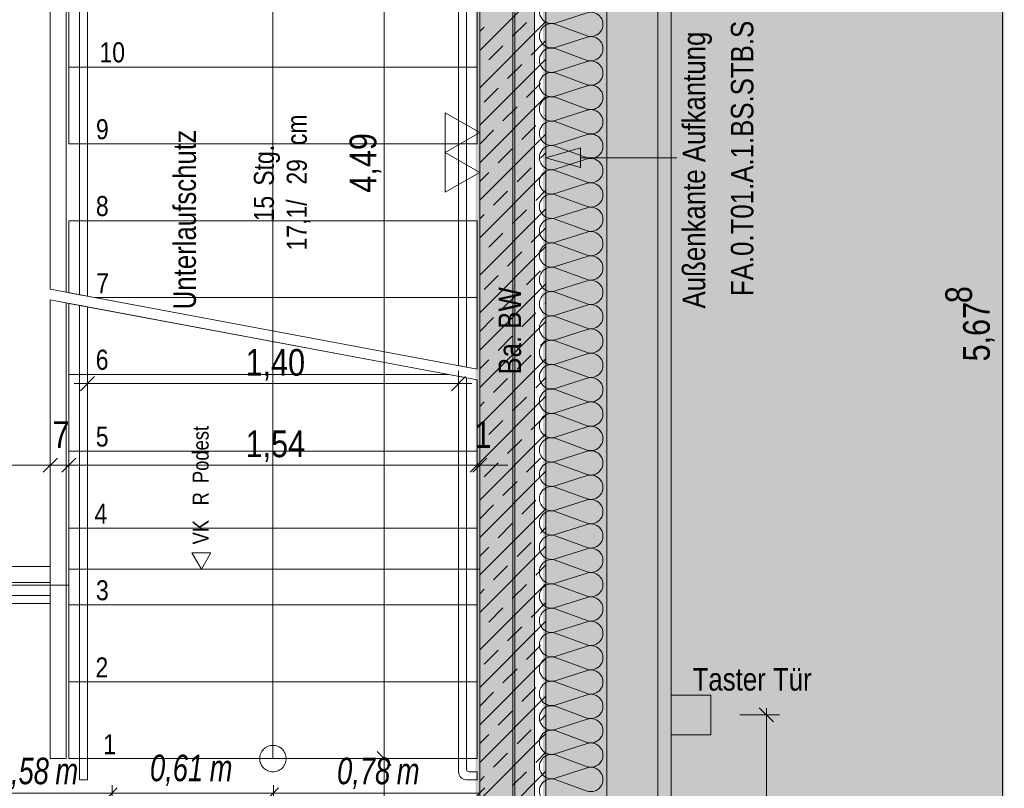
# Model space of a CAD drawing. Extents: x -620 to 300, y 62 to 1162.
# Tile 158 of 256: x 2 to 77, y 868 to 926. Entities that reach past the tile are written whole.
import ezdxf
from ezdxf.lldxf.tags import DXFTag

# ---------------------------------------------------------------- set-up
doc = ezdxf.new("R2010")
doc.units = 0
doc.layers.get('0').update_dxf_attribs({"lineweight": 13})
for name, color, linetype, lineweight, true_color in [('00_Beschriftung UZ', 3, 'Continuous', 35, 0x00ff00), ('30 -33 Aussenwände- 7 Fassade_ Elemente', 7, 'Continuous', 9, 0x00aacc), ('30 -34 Innenwände- 1 tragend', 7, 'Continuous', 13, 0xdd0806), ('30 -35 Decken- 2.1 Treppen Innen 2D', 7, 'Continuous', 9, 0x599559), ('70 -72 Beschriftung- 1 Beschriftung allgemein', 7, 'Continuous', 9, 0xff6633), ('70 -72 Beschriftung- 2 Beschriftung Bauteile', 7, 'Continuous', 9, 0x9999ff), ('70 -76 Bemaßung- 2 Allgemein', 9, 'Continuous', 5, 0x808080), ('E_Aussparung Bemaßung', 5, 'Continuous', 9, 0x0000ff), ('iwb_Layout BA_Markierung', 7, 'Continuous', 9, 0xbadcdc), ('iwb_Schraffur_Wand in Bauart BABW', 7, 'Continuous', 13, 0xac59ff), ('iwb_Sichtbeton', 2, 'Continuous', 50, 0xffff00), ('iwb_Sichtbeton-Shading', 2, 'Continuous', 50, 0xffff00)]:
    doc.layers.add(name, color=color, linetype=linetype, lineweight=lineweight, true_color=true_color)
doc.layers.add('70 -71 Achsen- 1 Gebäudeachsen', color=7, linetype='STRICHPUNKT2-A06G94XR8I', lineweight=18)
doc.layers.add('70 -75 Raumstempel- 3 Wandstempel', color=7, linetype='Continuous', lineweight=50)
doc.styles.get("Standard").update_dxf_attribs({"font": 'ARIALN.TTF'})
tags = doc.linetypes.add('fein_strichliert-A06G94XS8I', pattern=[4, 1, -2, 1]).pattern_tags.tags
tags[8:9] = [DXFTag(74, 4), DXFTag(75, 0), DXFTag(340, '0'), DXFTag(46, 0.0), DXFTag(50, 0.0), DXFTag(44, 0.0), DXFTag(45, 0.0)]
tags[6:7] = [DXFTag(74, 4), DXFTag(75, 0), DXFTag(340, '0'), DXFTag(46, 0.0), DXFTag(50, 0.0), DXFTag(44, 0.0), DXFTag(45, 0.0)]
tags[4:5] = [DXFTag(74, 4), DXFTag(75, 0), DXFTag(340, '0'), DXFTag(46, 0.0), DXFTag(50, 0.0), DXFTag(44, 0.0), DXFTag(45, 0.0)]
tags = doc.linetypes.add('STRICHPUNKT2-A06G94XR8I', pattern=[12.7, 6.35, -3.175, 0, -3.175]).pattern_tags.tags
tags[10:11] = [DXFTag(74, 4), DXFTag(75, 0), DXFTag(340, '0'), DXFTag(46, 0.0), DXFTag(50, 0.0), DXFTag(44, 0.0), DXFTag(45, 0.0)]
tags[8:9] = [DXFTag(74, 4), DXFTag(75, 0), DXFTag(340, '0'), DXFTag(46, 0.0), DXFTag(50, 0.0), DXFTag(44, 0.0), DXFTag(45, 0.0)]
tags[6:7] = [DXFTag(74, 4), DXFTag(75, 0), DXFTag(340, '0'), DXFTag(46, 0.0), DXFTag(50, 0.0), DXFTag(44, 0.0), DXFTag(45, 0.0)]
tags[4:5] = [DXFTag(74, 4), DXFTag(75, 0), DXFTag(340, '0'), DXFTag(46, 0.0), DXFTag(50, 0.0), DXFTag(44, 0.0), DXFTag(45, 0.0)]

# ---------------------------------------------------------------- blocks, each defined once
blk = doc.blocks.new('Shading-A06G94VT8I', base_point=(-44.915, 989.453))
at = {"layer": 'iwb_Sichtbeton-Shading', "color": 51, "true_color": 0xffff7f}
blk.add_solid([(37.221, 838.453), (36.621, 838.453), (37.221, 959.971), (36.621, 959.971)], dxfattribs=at)
blk = doc.blocks.new('Polygon-A06G94XL8I')
at = {"color": 0, "linetype": 'ByBlock', "lineweight": -2, "ltscale": 0.13}
blk.add_solid([(41.831, 86.61), (41.664, 1083.814), (76.501, 86.518), (76.501, 1083.814)], dxfattribs=at)
blk = doc.blocks.new('Referenz-A06G94XT8I')
at = {"layer": '30 -33 Aussenwände- 7 Fassade_ Elemente', "color": 0, "linetype": 'Continuous', "lineweight": -2, "ltscale": 0.13}
for p, q in [((46.52, 833.953), (46.52, 999.953)), ((51.36, 998.053), (51.36, 835.453)), ((39.56, 838.953), (39.56, 994.953)), ((41.06, 994.953), (41.06, 838.953)), ((46.52, 994.453), (46.52, 839.453)), ((50.36, 839.453), (50.36, 994.453)), ((42.62, 925.973), (45.02, 926.744)), ((45.02, 924.996), (42.62, 925.883)), ((42.62, 924.134), (45.02, 924.906)), ((45.02, 923.157), (42.62, 924.044)), ((42.62, 922.296), (45.02, 923.067)), ((45.02, 921.319), (42.62, 922.206)), ((42.62, 920.457), (45.02, 921.229)), ((45.02, 919.48), (42.62, 920.367)), ((42.62, 918.619), (45.02, 919.39)), ((45.02, 917.642), (42.62, 918.529)), ((42.62, 916.78), (45.02, 917.552)), ((45.02, 915.803), (42.62, 916.69)), ((42.62, 914.942), (45.02, 915.713)), ((45.02, 913.964), (42.62, 914.852)), ((42.62, 913.103), (45.02, 913.874)), ((45.02, 912.126), (42.62, 913.013)), ((42.62, 911.265), (45.02, 912.036)), ((45.02, 910.287), (42.62, 911.175)), ((42.62, 909.426), (45.02, 910.197)), ((45.02, 908.449), (42.62, 909.336)), ((42.62, 907.588), (45.02, 908.359)), ((45.02, 906.61), (42.62, 907.498)), ((42.62, 905.749), (45.02, 906.52)), ((45.02, 904.772), (42.62, 905.659)), ((42.62, 903.911), (45.02, 904.682)), ((45.02, 902.933), (42.62, 903.821)), ((42.62, 902.072), (45.02, 902.843)), ((45.02, 901.095), (42.62, 901.982)), ((42.62, 900.233), (45.02, 901.005)), ((45.02, 899.256), (42.62, 900.143)), ((42.62, 898.395), (45.02, 899.166)), ((45.02, 897.418), (42.62, 898.305)), ((42.62, 896.556), (45.02, 897.328)), ((45.02, 895.579), (42.62, 896.466)), ((42.62, 894.718), (45.02, 895.489)), ((45.02, 893.741), (42.62, 894.628)), ((42.62, 892.879), (45.02, 893.651)), ((45.02, 891.902), (42.62, 892.789)), ((42.62, 891.041), (45.02, 891.812)), ((45.02, 890.064), (42.62, 890.951)), ((42.62, 889.202), (45.02, 889.974)), ((45.02, 888.225), (42.62, 889.112)), ((42.62, 887.364), (45.02, 888.135)), ((45.02, 886.387), (42.62, 887.274)), ((42.62, 885.525), (45.02, 886.297)), ((45.02, 884.548), (42.62, 885.435)), ((42.62, 883.687), (45.02, 884.458)), ((45.02, 882.71), (42.62, 883.597)), ((42.62, 881.848), (45.02, 882.62)), ((45.02, 880.871), (42.62, 881.758)), ((42.62, 880.01), (45.02, 880.781)), ((45.02, 879.032), (42.62, 879.92)), ((42.62, 878.171), (45.02, 878.942)), ((45.02, 877.194), (42.62, 878.081)), ((42.62, 876.333), (45.02, 877.104)), ((45.02, 875.355), (42.62, 876.243)), ((42.62, 874.494), (45.02, 875.265)), ((45.02, 873.517), (42.62, 874.404)), ((42.62, 872.656), (45.02, 873.427)), ((45.02, 871.678), (42.62, 872.566)), ((42.62, 870.817), (45.02, 871.588)), ((45.02, 869.84), (42.62, 870.727)), ((42.62, 868.978), (45.02, 869.75)), ((45.02, 868.001), (42.62, 868.888))]:
    blk.add_line(p, q, dxfattribs=at)
for centre, major_axis, end_param in [((42.339, 926.847), (0.282, 0.874), 3.764652), ((45.302, 925.87), (-0.282, -0.874), 3.765224), ((42.339, 925.009), (0.282, 0.874), 3.764652), ((45.302, 924.031), (-0.282, -0.874), 3.765224), ((42.339, 923.17), (0.282, 0.874), 3.764652), ((45.302, 922.193), (-0.282, -0.874), 3.765224), ((42.339, 921.332), (0.282, 0.874), 3.764652), ((45.302, 920.354), (-0.282, -0.874), 3.765224), ((42.339, 919.493), (0.282, 0.874), 3.764652), ((45.302, 918.516), (-0.282, -0.874), 3.765224), ((42.339, 917.654), (0.282, 0.874), 3.764652), ((45.302, 916.677), (-0.282, -0.874), 3.765224), ((42.339, 915.816), (0.282, 0.874), 3.764652), ((45.302, 914.839), (-0.282, -0.874), 3.765224), ((42.339, 913.977), (0.282, 0.874), 3.764652), ((45.302, 913), (-0.282, -0.874), 3.765224), ((42.339, 912.139), (0.282, 0.874), 3.764652), ((45.302, 911.162), (-0.282, -0.874), 3.765224), ((42.339, 910.3), (0.282, 0.874), 3.764652), ((45.302, 909.323), (-0.282, -0.874), 3.765224), ((42.339, 908.462), (0.282, 0.874), 3.764652), ((45.302, 907.485), (-0.282, -0.874), 3.765224), ((42.339, 906.623), (0.282, 0.874), 3.764652), ((45.302, 905.646), (-0.282, -0.874), 3.765224), ((42.339, 904.785), (0.282, 0.874), 3.764652), ((45.302, 903.808), (-0.282, -0.874), 3.765224), ((42.339, 902.946), (0.282, 0.874), 3.764652), ((45.302, 901.969), (-0.282, -0.874), 3.765224), ((42.339, 901.108), (0.282, 0.874), 3.764652), ((45.302, 900.131), (-0.282, -0.874), 3.765224), ((42.339, 899.269), (0.282, 0.874), 3.764652), ((45.302, 898.292), (-0.282, -0.874), 3.765224), ((42.339, 897.431), (0.282, 0.874), 3.764652), ((45.302, 896.453), (-0.282, -0.874), 3.765224), ((42.339, 895.592), (0.282, 0.874), 3.764652), ((45.302, 894.615), (-0.282, -0.874), 3.765224), ((42.339, 893.754), (0.282, 0.874), 3.764652), ((45.302, 892.776), (-0.282, -0.874), 3.765224), ((42.339, 891.915), (0.282, 0.874), 3.764652), ((45.302, 890.938), (-0.282, -0.874), 3.765224), ((42.339, 890.077), (0.282, 0.874), 3.764652), ((45.302, 889.099), (-0.282, -0.874), 3.765224), ((42.339, 888.238), (0.282, 0.874), 3.764652), ((45.302, 887.261), (-0.282, -0.874), 3.765224), ((42.339, 886.4), (0.282, 0.874), 3.764652), ((45.302, 885.422), (-0.282, -0.874), 3.765224), ((42.339, 884.561), (0.282, 0.874), 3.764652), ((45.302, 883.584), (-0.282, -0.874), 3.765224), ((42.339, 882.722), (0.282, 0.874), 3.764652), ((45.302, 881.745), (-0.282, -0.874), 3.765224), ((42.339, 880.884), (0.282, 0.874), 3.764652), ((45.302, 879.907), (-0.282, -0.874), 3.765224), ((42.339, 879.045), (0.282, 0.874), 3.764652), ((45.302, 878.068), (-0.282, -0.874), 3.765224), ((42.339, 877.207), (0.282, 0.874), 3.764652), ((45.302, 876.23), (-0.282, -0.874), 3.765224), ((42.339, 875.368), (0.282, 0.874), 3.764652), ((45.302, 874.391), (-0.282, -0.874), 3.765224), ((42.339, 873.53), (0.282, 0.874), 3.764652), ((45.302, 872.553), (-0.282, -0.874), 3.765224), ((42.339, 871.691), (0.282, 0.874), 3.764652), ((45.302, 870.714), (-0.282, -0.874), 3.765224), ((42.339, 869.853), (0.282, 0.874), 3.764652), ((45.302, 868.876), (-0.282, -0.874), 3.765224), ((42.339, 868.014), (0.282, 0.874), 3.764652)]:
    blk.add_ellipse(centre, major_axis=major_axis, ratio=1, start_param=0, end_param=end_param, dxfattribs=at)
at = {"layer": '30 -34 Innenwände- 1 tragend', "color": 0, "lineweight": -2}
for p, q in [((36.92, 838.453), (36.92, 959.953)), ((41.92, 838.453), (41.92, 959.953)), ((36.92, 923.91), (41.92, 928.91)), ((36.92, 923.91), (41.92, 928.91)), ((36.92, 921.081), (41.92, 926.081)), ((36.92, 921.081), (41.92, 926.081)), ((36.92, 925.324), (37.259, 925.663)), ((36.92, 925.324), (37.259, 925.663)), ((39.38, 924.956), (40.441, 926.016)), ((39.38, 924.956), (40.441, 926.016)), ((37.613, 923.188), (38.673, 924.249)), ((37.613, 923.188), (38.673, 924.249)), ((40.795, 923.541), (41.855, 924.602)), ((40.795, 923.541), (41.855, 924.602)), ((36.92, 918.253), (41.92, 923.253)), ((36.92, 918.253), (41.92, 923.253)), ((39.027, 921.774), (40.088, 922.834)), ((39.027, 921.774), (40.088, 922.834)), ((40.441, 920.359), (41.502, 921.42)), ((40.441, 920.359), (41.502, 921.42)), ((37.259, 920.006), (38.32, 921.067)), ((37.259, 920.006), (38.32, 921.067)), ((36.92, 915.425), (41.92, 920.425)), ((36.92, 915.425), (41.92, 920.425)), ((38.673, 918.592), (39.734, 919.652)), ((38.673, 918.592), (39.734, 919.652)), ((41.855, 918.945), (41.92, 919.01)), ((41.855, 918.945), (41.92, 919.01)), ((40.088, 917.177), (41.148, 918.238)), ((40.088, 917.177), (41.148, 918.238)), ((36.92, 916.839), (37.966, 917.885)), ((36.92, 916.839), (37.966, 917.885)), ((36.92, 912.596), (41.92, 917.596)), ((36.92, 912.596), (41.92, 917.596)), ((38.32, 915.41), (39.38, 916.47)), ((38.32, 915.41), (39.38, 916.47)), ((41.502, 915.763), (41.92, 916.182)), ((41.502, 915.763), (41.92, 916.182)), ((36.92, 909.768), (41.92, 914.768)), ((36.92, 909.768), (41.92, 914.768)), ((36.92, 914.01), (37.613, 914.703)), ((36.92, 914.01), (37.613, 914.703)), ((39.734, 913.995), (40.795, 915.056)), ((39.734, 913.995), (40.795, 915.056)), ((37.966, 912.228), (39.027, 913.288)), ((37.966, 912.228), (39.027, 913.288)), ((41.148, 912.581), (41.92, 913.354)), ((41.148, 912.581), (41.92, 913.354)), ((36.92, 906.939), (41.92, 911.939)), ((36.92, 906.939), (41.92, 911.939)), ((39.38, 910.814), (40.441, 911.874)), ((39.38, 910.814), (40.441, 911.874)), ((36.92, 911.182), (37.259, 911.521)), ((36.92, 911.182), (37.259, 911.521)), ((37.613, 909.046), (38.673, 910.106)), ((37.613, 909.046), (38.673, 910.106)), ((40.795, 909.399), (41.855, 910.46)), ((40.795, 909.399), (41.855, 910.46)), ((36.92, 904.111), (41.92, 909.111)), ((36.92, 904.111), (41.92, 909.111)), ((39.027, 907.632), (40.088, 908.692)), ((39.027, 907.632), (40.088, 908.692)), ((40.441, 906.217), (41.502, 907.278)), ((40.441, 906.217), (41.502, 907.278)), ((37.259, 905.864), (38.32, 906.924)), ((37.259, 905.864), (38.32, 906.924)), ((36.92, 901.282), (41.92, 906.282)), ((36.92, 901.282), (41.92, 906.282)), ((38.673, 904.45), (39.734, 905.51)), ((38.673, 904.45), (39.734, 905.51)), ((41.855, 904.803), (41.92, 904.868)), ((41.855, 904.803), (41.92, 904.868)), ((36.92, 902.697), (37.966, 903.742)), ((36.92, 902.697), (37.966, 903.742)), ((36.92, 898.454), (41.92, 903.454)), ((36.92, 898.454), (41.92, 903.454)), ((40.088, 903.035), (41.148, 904.096)), ((40.088, 903.035), (41.148, 904.096)), ((38.32, 901.268), (39.38, 902.328)), ((38.32, 901.268), (39.38, 902.328)), ((41.502, 901.621), (41.92, 902.04)), ((41.502, 901.621), (41.92, 902.04)), ((36.92, 895.626), (41.92, 900.626)), ((36.92, 895.626), (41.92, 900.626)), ((36.92, 899.868), (37.613, 900.56)), ((36.92, 899.868), (37.613, 900.56)), ((39.734, 899.853), (40.795, 900.914)), ((39.734, 899.853), (40.795, 900.914)), ((37.966, 898.086), (39.027, 899.146)), ((37.966, 898.086), (39.027, 899.146)), ((41.148, 898.439), (41.92, 899.211)), ((41.148, 898.439), (41.92, 899.211)), ((36.92, 892.797), (41.92, 897.797)), ((36.92, 892.797), (41.92, 897.797)), ((39.38, 896.671), (40.441, 897.732)), ((39.38, 896.671), (40.441, 897.732)), ((36.92, 897.04), (37.259, 897.378)), ((36.92, 897.04), (37.259, 897.378)), ((37.613, 894.904), (38.673, 895.964)), ((37.613, 894.904), (38.673, 895.964)), ((40.795, 895.257), (41.855, 896.318)), ((40.795, 895.257), (41.855, 896.318)), ((36.92, 889.969), (41.92, 894.969)), ((36.92, 889.969), (41.92, 894.969)), ((39.027, 893.489), (40.088, 894.55)), ((39.027, 893.489), (40.088, 894.55)), ((40.441, 892.075), (41.502, 893.136)), ((40.441, 892.075), (41.502, 893.136)), ((37.259, 891.722), (38.32, 892.782)), ((37.259, 891.722), (38.32, 892.782)), ((36.92, 887.14), (41.92, 892.14)), ((36.92, 887.14), (41.92, 892.14)), ((38.673, 890.307), (39.734, 891.368)), ((38.673, 890.307), (39.734, 891.368)), ((41.855, 890.661), (41.92, 890.726)), ((41.855, 890.661), (41.92, 890.726)), ((36.92, 888.555), (37.966, 889.6)), ((36.92, 888.555), (37.966, 889.6)), ((36.92, 884.312), (41.92, 889.312)), ((36.92, 884.312), (41.92, 889.312)), ((40.088, 888.893), (41.148, 889.954)), ((40.088, 888.893), (41.148, 889.954)), ((38.32, 887.125), (39.38, 888.186)), ((38.32, 887.125), (39.38, 888.186)), ((41.502, 887.479), (41.92, 887.898)), ((41.502, 887.479), (41.92, 887.898)), ((36.92, 881.484), (41.92, 886.484)), ((36.92, 881.484), (41.92, 886.484)), ((36.92, 885.726), (37.613, 886.418)), ((36.92, 885.726), (37.613, 886.418)), ((39.734, 885.711), (40.795, 886.772)), ((39.734, 885.711), (40.795, 886.772)), ((37.966, 883.943), (39.027, 885.004)), ((37.966, 883.943), (39.027, 885.004)), ((41.148, 884.297), (41.92, 885.069)), ((41.148, 884.297), (41.92, 885.069)), ((36.92, 878.655), (41.92, 883.655)), ((36.92, 878.655), (41.92, 883.655)), ((39.38, 882.529), (40.441, 883.59)), ((39.38, 882.529), (40.441, 883.59)), ((36.92, 882.898), (37.259, 883.236)), ((36.92, 882.898), (37.259, 883.236)), ((40.795, 881.115), (41.855, 882.176)), ((40.795, 881.115), (41.855, 882.176)), ((37.613, 880.761), (38.673, 881.822)), ((37.613, 880.761), (38.673, 881.822)), ((36.92, 875.827), (41.92, 880.827)), ((36.92, 875.827), (41.92, 880.827)), ((39.027, 879.347), (40.088, 880.408)), ((39.027, 879.347), (40.088, 880.408)), ((40.441, 877.933), (41.502, 878.994)), ((40.441, 877.933), (41.502, 878.994)), ((37.259, 877.579), (38.32, 878.64)), ((37.259, 877.579), (38.32, 878.64)), ((36.92, 872.998), (41.92, 877.998)), ((36.92, 872.998), (41.92, 877.998)), ((38.673, 876.165), (39.734, 877.226)), ((38.673, 876.165), (39.734, 877.226)), ((41.855, 876.519), (41.92, 876.584)), ((41.855, 876.519), (41.92, 876.584)), ((36.92, 874.412), (37.966, 875.458)), ((36.92, 874.412), (37.966, 875.458)), ((36.92, 870.17), (41.92, 875.17)), ((36.92, 870.17), (41.92, 875.17)), ((40.088, 874.751), (41.148, 875.812)), ((40.088, 874.751), (41.148, 875.812)), ((38.32, 872.983), (39.38, 874.044)), ((38.32, 872.983), (39.38, 874.044)), ((41.502, 873.337), (41.92, 873.756)), ((41.502, 873.337), (41.92, 873.756)), ((36.92, 867.341), (41.92, 872.341)), ((36.92, 867.341), (41.92, 872.341)), ((36.92, 871.584), (37.613, 872.276)), ((36.92, 871.584), (37.613, 872.276)), ((39.734, 871.569), (40.795, 872.63)), ((39.734, 871.569), (40.795, 872.63)), ((37.966, 869.801), (39.027, 870.862)), ((37.966, 869.801), (39.027, 870.862)), ((41.148, 870.155), (41.92, 870.927)), ((41.148, 870.155), (41.92, 870.927)), ((36.92, 864.513), (41.92, 869.513)), ((36.92, 864.513), (41.92, 869.513)), ((39.38, 868.387), (40.441, 869.448)), ((39.38, 868.387), (40.441, 869.448)), ((36.92, 868.756), (37.259, 869.094)), ((36.92, 868.756), (37.259, 869.094))]:
    blk.add_line(p, q, dxfattribs=at)
at = {"layer": '30 -34 Innenwände- 1 tragend', "color": 0, "linetype": 'Continuous', "lineweight": -2, "ltscale": 0.13}
for p, q in [((36.92, 838.453), (36.92, 959.953)), ((41.92, 838.453), (41.92, 959.953))]:
    blk.add_line(p, q, dxfattribs=at)
at = {"layer": '30 -35 Decken- 2.1 Treppen Innen 2D', "color": 0, "linetype": 'fein_strichliert-A06G94XS8I', "lineweight": -2, "ltscale": 0.13}
for p, q in [((21.32, 870.453), (21.32, 974.253)), ((35.32, 960.853), (35.32, 900.115)), ((35.92, 900.003), (35.92, 960.653)), ((6.72, 959.453), (6.72, 905.466)), ((7.32, 905.354), (7.32, 959.653)), ((4.52, 957.453), (4.52, 905.878)), ((5.72, 905.653), (5.72, 957.453)), ((5.92, 922.653), (5.92, 928.453)), ((36.72, 928.453), (36.72, 922.653)), ((36.72, 922.653), (5.92, 922.653)), ((5.92, 916.853), (5.92, 922.653)), ((36.72, 922.653), (36.72, 916.853)), ((36.72, 916.853), (5.92, 916.853)), ((5.92, 911.053), (5.92, 905.616)), ((36.72, 911.053), (5.92, 911.053)), ((36.72, 905.253), (36.72, 911.053)), ((4.52, 905.878), (5.72, 905.653)), ((5.92, 905.616), (7.858, 905.253)), ((6.72, 905.466), (7.32, 905.354)), ((7.858, 905.253), (36.72, 899.853)), ((7.858, 905.253), (36.72, 905.253)), ((36.72, 899.853), (36.72, 905.253)), ((35.32, 900.115), (35.92, 900.003)), ((-9.38, 884.953), (4.52, 884.953)), ((4.52, 884.953), (4.52, 883.753)), ((5.92, 884.753), (5.92, 883.553)), ((36.92, 884.753), (5.92, 884.753)), ((36.92, 836.953), (36.92, 884.753)), ((5.92, 883.553), (-9.58, 883.553)), ((4.52, 883.753), (-9.38, 883.753)), ((4.52, 882.753), (-10.18, 882.753)), ((4.52, 882.153), (4.52, 882.753)), ((-10.38, 882.153), (4.52, 882.153))]:
    blk.add_line(p, q, dxfattribs=at)
at = {"layer": '30 -35 Decken- 2.1 Treppen Innen 2D', "color": 0, "linetype": 'Continuous', "lineweight": -2, "ltscale": 0.13}
for p, q in [((4.52, 905.878), (36.72, 899.853)), ((4.52, 905.078), (4.52, 870.453)), ((36.72, 899.053), (4.52, 905.078)), ((5.72, 904.853), (4.52, 905.078)), ((5.72, 870.453), (5.72, 904.853)), ((5.92, 904.816), (5.92, 899.453)), ((34.582, 899.453), (5.92, 904.816)), ((7.32, 904.554), (6.72, 904.666)), ((6.72, 904.666), (6.72, 868.853)), ((7.32, 868.853), (7.32, 904.554)), ((21.303, 901.871), (21.32, 901.935)), ((21.32, 870.453), (21.32, 901.935)), ((21.32, 901.935), (21.337, 901.871)), ((21.337, 901.871), (21.303, 901.871)), ((5.92, 899.453), (5.92, 893.653)), ((34.582, 899.453), (5.92, 899.453)), ((36.72, 899.053), (34.582, 899.453)), ((35.92, 899.203), (35.32, 899.315)), ((35.32, 899.315), (35.32, 869.453)), ((35.92, 869.653), (35.92, 899.203)), ((36.72, 893.653), (36.72, 899.053)), ((5.92, 887.853), (5.92, 893.653)), ((5.92, 893.653), (36.72, 893.653)), ((36.72, 893.653), (36.72, 887.853)), ((5.92, 882.053), (5.92, 887.853)), ((36.72, 887.853), (5.92, 887.853)), ((36.72, 887.853), (36.72, 882.053)), ((15.208, 885.988), (15.92, 884.753)), ((16.633, 885.988), (15.208, 885.988)), ((15.92, 884.753), (16.633, 885.988)), ((36.72, 882.053), (5.92, 882.053)), ((5.92, 876.253), (5.92, 882.053)), ((36.72, 882.053), (36.72, 876.253)), ((5.92, 876.253), (36.72, 876.253)), ((5.92, 870.453), (5.92, 876.253)), ((36.72, 876.253), (36.72, 870.453)), ((21.03, 871.41), (21.125, 871.434)), ((21.125, 871.434), (21.222, 871.449)), ((21.222, 871.449), (21.32, 871.453)), ((21.32, 871.453), (21.418, 871.449)), ((21.418, 871.449), (21.516, 871.434)), ((21.516, 871.434), (21.611, 871.41)), ((20.34, 870.649), (20.363, 870.744)), ((20.363, 870.744), (20.397, 870.836)), ((20.397, 870.836), (20.438, 870.925)), ((20.438, 870.925), (20.489, 871.009)), ((20.489, 871.009), (20.547, 871.088)), ((20.547, 871.088), (20.613, 871.161)), ((20.613, 871.161), (20.686, 871.226)), ((20.686, 871.226), (20.765, 871.285)), ((20.765, 871.285), (20.849, 871.335)), ((20.849, 871.335), (20.938, 871.377)), ((20.938, 871.377), (21.03, 871.41)), ((21.611, 871.41), (21.703, 871.377)), ((21.703, 871.377), (21.792, 871.335)), ((21.792, 871.335), (21.876, 871.285)), ((21.876, 871.285), (21.955, 871.226)), ((21.955, 871.226), (22.028, 871.161)), ((22.028, 871.161), (22.093, 871.088)), ((22.093, 871.088), (22.152, 871.009)), ((22.152, 871.009), (22.202, 870.925)), ((22.202, 870.925), (22.244, 870.836)), ((22.244, 870.836), (22.277, 870.744)), ((22.277, 870.744), (22.301, 870.649)), ((4.52, 870.453), (5.72, 870.453)), ((36.72, 870.453), (5.92, 870.453)), ((20.32, 870.453), (20.325, 870.551)), ((20.325, 870.355), (20.32, 870.453)), ((20.325, 870.551), (20.34, 870.649)), ((20.34, 870.258), (20.325, 870.355)), ((20.363, 870.163), (20.34, 870.258)), ((20.397, 870.071), (20.363, 870.163)), ((20.438, 869.982), (20.397, 870.071)), ((20.489, 869.898), (20.438, 869.982)), ((22.202, 869.982), (22.152, 869.898)), ((22.244, 870.071), (22.202, 869.982)), ((22.277, 870.163), (22.244, 870.071)), ((22.301, 870.258), (22.277, 870.163)), ((22.301, 870.649), (22.316, 870.551)), ((22.316, 870.355), (22.301, 870.258)), ((22.316, 870.551), (22.32, 870.453)), ((22.32, 870.453), (22.316, 870.355)), ((20.547, 869.819), (20.489, 869.898)), ((20.613, 869.746), (20.547, 869.819)), ((20.686, 869.68), (20.613, 869.746)), ((20.765, 869.622), (20.686, 869.68)), ((20.849, 869.572), (20.765, 869.622)), ((20.938, 869.53), (20.849, 869.572)), ((21.03, 869.496), (20.938, 869.53)), ((21.125, 869.473), (21.03, 869.496)), ((21.222, 869.458), (21.125, 869.473)), ((21.32, 869.453), (21.222, 869.458)), ((21.418, 869.458), (21.32, 869.453)), ((21.516, 869.473), (21.418, 869.458)), ((21.611, 869.496), (21.516, 869.473)), ((21.703, 869.53), (21.611, 869.496)), ((21.792, 869.572), (21.703, 869.53)), ((21.876, 869.622), (21.792, 869.572)), ((21.955, 869.68), (21.876, 869.622)), ((22.028, 869.746), (21.955, 869.68)), ((22.093, 869.819), (22.028, 869.746)), ((22.152, 869.898), (22.093, 869.819)), ((36.72, 869.453), (36.12, 869.453)), ((36.72, 868.853), (36.72, 869.453)), ((6.72, 868.853), (7.32, 868.853)), ((35.92, 868.853), (36.72, 868.853))]:
    blk.add_line(p, q, dxfattribs=at)
for centre, major_axis in [((35.92, 869.453), (-0.6, 0)), ((36.12, 869.653), (-0.2, 0))]:
    blk.add_ellipse(centre, major_axis=major_axis, ratio=1, start_param=0, end_param=1.570796, dxfattribs=at)
at = {"layer": '70 -71 Achsen- 1 Gebäudeachsen', "color": 0, "linetype": 'STRICHPUNKT2-A06G94XR8I', "lineweight": -2, "ltscale": 0.13}
blk.add_line((39.42, 1084.393), (39.42, 84.953), dxfattribs=at)
at = {"layer": '70 -72 Beschriftung- 1 Beschriftung allgemein', "color": 0, "linetype": 'Continuous', "lineweight": -2, "ltscale": 0.13}
for p, q in [((51.36, 875.253), (54.36, 875.253)), ((51.36, 872.253), (51.36, 875.253)), ((54.36, 875.253), (54.36, 872.253)), ((54.36, 872.253), (51.36, 872.253))]:
    blk.add_line(p, q, dxfattribs=at)
at = {"layer": '70 -72 Beschriftung- 2 Beschriftung Bauteile', "color": 0, "lineweight": -2}
for p, q in [((36.92, 917.703), (34.322, 919.203)), ((34.322, 919.203), (34.322, 916.203)), ((34.322, 916.203), (36.92, 917.703)), ((36.92, 914.703), (34.322, 916.203)), ((34.322, 916.203), (34.322, 913.203)), ((44.518, 916.557), (41.92, 915.807)), ((44.518, 915.057), (44.518, 916.557)), ((41.92, 915.807), (44.518, 915.057)), ((34.322, 913.203), (36.92, 914.703))]:
    blk.add_line(p, q, dxfattribs=at)
at = {"layer": '70 -72 Beschriftung- 2 Beschriftung Bauteile', "color": 0, "linetype": 'Continuous', "lineweight": -2, "ltscale": 0.13}
blk.add_line((44.518, 915.807), (51.799, 915.807), dxfattribs=at)
at = {"layer": '70 -76 Bemaßung- 2 Allgemein', "color": 0, "linetype": 'Continuous', "lineweight": -2, "ltscale": 0.13}
for p, q in [((29.72, 871.514), (29.72, 959.193)), ((76.36, 847.454), (76.36, 958.893)), ((7.32, 896.253), (7.32, 899.753)), ((35.32, 896.253), (35.32, 899.753)), ((6.79, 898.223), (7.851, 899.284)), ((35.851, 899.284), (34.79, 898.223)), ((6.32, 898.753), (8.381, 898.753)), ((34.26, 898.753), (8.381, 898.753)), ((36.32, 898.753), (34.26, 898.753)), ((5.051, 893.134), (3.99, 892.073)), ((5.051, 893.134), (3.99, 892.073)), ((4.52, 890.103), (4.52, 893.603)), ((4.52, 890.103), (4.52, 893.603)), ((5.39, 892.073), (6.451, 893.134)), ((5.39, 892.073), (6.451, 893.134)), ((5.92, 890.103), (5.92, 893.603)), ((5.92, 890.103), (5.92, 893.603)), ((37.251, 893.134), (36.19, 892.073)), ((37.251, 893.134), (36.19, 892.073)), ((36.39, 892.073), (37.451, 893.134)), ((36.72, 890.103), (36.72, 893.603)), ((36.72, 890.103), (36.72, 893.603)), ((36.92, 890.103), (36.92, 893.603)), ((3.46, 892.603), (-7.119, 892.603)), ((3.46, 892.603), (2.4, 892.603)), ((5.52, 892.603), (3.46, 892.603)), ((5.52, 892.603), (3.46, 892.603)), ((5.92, 892.603), (4.52, 892.603)), ((4.92, 892.603), (6.981, 892.603)), ((4.92, 892.603), (6.981, 892.603)), ((6.981, 892.603), (8.041, 892.603)), ((35.66, 892.603), (6.981, 892.603)), ((35.66, 892.603), (34.6, 892.603)), ((37.72, 892.603), (35.66, 892.603)), ((37.72, 892.603), (35.66, 892.603)), ((35.92, 892.603), (37.981, 892.603)), ((36.92, 892.603), (36.72, 892.603)), ((37.981, 892.603), (39.041, 892.603)), ((56.546, 873.753), (59.546, 873.753)), ((58.015, 874.284), (59.076, 873.223)), ((58.546, 874.253), (58.546, 872.693)), ((58.546, 842.614), (58.546, 872.693)), ((29.72, 869.453), (29.72, 871.514)), ((29.72, 871.453), (29.72, 869.393)), ((29.19, 870.984), (30.251, 869.923)), ((30.251, 869.923), (29.19, 870.984)), ((32.22, 870.453), (28.72, 870.453)), ((32.22, 870.453), (28.72, 870.453)), ((29.72, 839.514), (29.72, 869.393))]:
    blk.add_line(p, q, dxfattribs=at)
at = {"layer": '00_Beschriftung UZ', "color": 0, "linetype": 'ByBlock', "lineweight": -2, "ltscale": 0.13, "insert": (44.716, 849.318), "char_height": 1.51033, "attachment_point": 1, "rotation": 90}
blk.add_mtext('{\\fArial Narrow;UK RD +4,24m/4,24m}', dxfattribs=at)
at = {"layer": '30 -35 Decken- 2.1 Treppen Innen 2D', "color": 0, "linetype": 'ByBlock', "lineweight": -2, "ltscale": 0.13, "attachment_point": 1}
for s, insert, char_height, rotation in [('{\\fArial Narrow;10}', (8.23, 924.516), 1.51033, 0.001), ('{\\fArial Narrow;cm}', (22.361, 916.757), 1.51033, 90), ('{\\fArial Narrow;9}', (7.967, 918.716), 1.51033, 0.001), ('{\\fArial Narrow;Stg.}', (19.883, 913.696), 1.51033, 90), ('{\\fArial Narrow;29}', (22.361, 913.779), 1.51033, 90), ('{\\fArial Narrow;15}', (19.883, 911.003), 1.51033, 90), ('{\\fArial Narrow;17,1/}', (22.361, 908.81), 1.51033, 90), ('{\\fArial Narrow;8}', (7.961, 912.916), 1.51033, 0.001), ('{\\fArial Narrow;7}', (7.988, 907.091), 1.51033, 0.001), ('{\\fArial Narrow;6}', (7.948, 901.316), 1.51033, 0.001), ('{\\fArial Narrow;Podest}', (15.258, 891.251), 1.20826, 90), ('{\\fArial Narrow;5}', (7.955, 895.516), 1.51033, 0.001), ('{\\fArial Narrow;R}', (15.258, 889.567), 1.20826, 90), ('{\\fArial Narrow;4}', (7.858, 889.691), 1.51033, 0.001), ('{\\fArial Narrow;VK}', (15.258, 886.62), 1.20826, 90), ('{\\fArial Narrow;3}', (7.967, 883.916), 1.51033, 0.001), ('{\\fArial Narrow;2}', (7.93, 878.091), 1.51033, 0.001), ('{\\fArial Narrow;1}', (8.513, 872.291), 1.51033, 0.001)]:
    blk.add_mtext(s, dxfattribs=dict(at, insert=insert, char_height=char_height, rotation=rotation))
at = {"layer": '70 -72 Beschriftung- 1 Beschriftung allgemein', "color": 0, "linetype": 'Continuous', "lineweight": -2, "ltscale": 0.13, "char_height": 1.7, "attachment_point": 1, "rotation": 90}
for s, insert in [('{\\fArial Narrow;FA.0.T01.A.1.BS.STB.S}', (55.868, 905.364)), ('{\\fArial Narrow;Unterlaufschutz}', (13.806, 904.363))]:
    blk.add_mtext(s, dxfattribs=dict(at, insert=insert))
at = {"layer": '70 -72 Beschriftung- 1 Beschriftung allgemein', "color": 0, "linetype": 'Continuous', "lineweight": -2, "ltscale": 0.13, "insert": (52.983, 877.29), "char_height": 1.7, "attachment_point": 1}
blk.add_mtext('{\\fArial Narrow;Taster Tür}', dxfattribs=at)
at = {"layer": '70 -72 Beschriftung- 2 Beschriftung Bauteile', "color": 0, "linetype": 'Continuous', "lineweight": -2, "ltscale": 0.13, "insert": (52.232, 904.429), "char_height": 1.7, "attachment_point": 1, "rotation": 90}
blk.add_mtext('{\\fArial Narrow;Außenkante Aufkantung}', dxfattribs=at)
at = {"layer": '70 -75 Raumstempel- 3 Wandstempel', "color": 0, "linetype": 'Continuous', "lineweight": -2, "ltscale": 0.13, "insert": (38.338, 899.437), "char_height": 1.7, "attachment_point": 1, "rotation": 90}
blk.add_mtext('{\\fArial Narrow;Ba. BW}', dxfattribs=at)
at = {"layer": '70 -76 Bemaßung- 2 Allgemein', "color": 0, "linetype": 'Continuous', "lineweight": -2, "ltscale": 0.13, "char_height": 2.01377, "attachment_point": 1, "rotation": 90}
for s, insert in [('{\\fArial Narrow;4,49}', (27.105, 913.173)), ('{\\fArial Narrow;8}', (72.05, 904.83)), ('{\\fArial Narrow;5,67}', (73.392, 900.432))]:
    blk.add_mtext(s, dxfattribs=dict(at, insert=insert))
at = {"layer": '70 -76 Bemaßung- 2 Allgemein', "color": 0, "linetype": 'Continuous', "lineweight": -2, "ltscale": 0.13, "char_height": 2.01377, "attachment_point": 1}
for s, insert in [('{\\fArial Narrow;1,40}', (19.252, 901.369)), ('{\\fArial Narrow;7}', (4.686, 895.917)), ('{\\fArial Narrow;1,54}', (19.256, 895.219)), ('{\\fArial Narrow;1}', (36.517, 895.921))]:
    blk.add_mtext(s, dxfattribs=dict(at, insert=insert))
blk = doc.blocks.new('Referenz-A06G94XV8I')
at = {"layer": 'iwb_Schraffur_Wand in Bauart BABW', "linetype": 'Continuous', "ltscale": 0.13}
blk.add_hatch(color=256, dxfattribs=at).paths.add_polyline_path([(14.421, 836.953), (36.921, 836.953), (36.921, 959.993), (41.061, 959.993), (41.061, 831.953), (14.421, 831.953)])
at = {"layer": 'iwb_Sichtbeton', "linetype": 'Continuous', "ltscale": 0.5}
blk.add_solid([(37.221, 838.453), (36.621, 838.453), (37.221, 959.971), (36.621, 959.971)], dxfattribs=at)
blk = doc.blocks.new('Maß-A06G95398I')
at = {"color": 0, "linetype": 'ByBlock', "lineweight": -2, "ltscale": 0.13}
for p, q in [((-2.047, 868.235), (-2.81, 867.472)), ((-2.429, 868.453), (-2.429, 866.853)), ((-2.429, 867.853), (9.189, 867.853)), ((9.571, 868.235), (8.807, 867.472)), ((9.189, 868.453), (9.189, 866.853))]:
    blk.add_line(p, q, dxfattribs=at)
at = {"color": 0, "linetype": 'ByBlock', "lineweight": -2, "ltscale": 0.13, "char_height": 2, "attachment_point": 1}
for s, insert in [('{\\W0.9;\\fArial Narrow|b0|i1;0,58 }', (0.403, 870.52)), ('{\\W0.9;\\fArial Narrow|b0|i1;m}', (4.907, 870.52))]:
    blk.add_mtext(s, dxfattribs=dict(at, insert=insert))
blk = doc.blocks.new('Maß-A06G953B8I')
at = {"color": 0, "linetype": 'ByBlock', "lineweight": -2, "ltscale": 0.13}
for p, q in [((9.571, 868.235), (8.807, 867.472)), ((9.189, 868.453), (9.189, 866.853)), ((9.189, 867.853), (21.352, 867.853)), ((21.734, 868.235), (20.97, 867.472)), ((21.352, 868.453), (21.352, 866.853))]:
    blk.add_line(p, q, dxfattribs=at)
at = {"color": 0, "linetype": 'ByBlock', "lineweight": -2, "ltscale": 0.13, "char_height": 2, "attachment_point": 1}
for s, insert in [('{\\W0.9;\\fArial Narrow|b0|i1;0,61 }', (12.041, 870.748)), ('{\\W0.9;\\fArial Narrow|b0|i1;m}', (16.546, 870.748))]:
    blk.add_mtext(s, dxfattribs=dict(at, insert=insert))
blk = doc.blocks.new('Maß-A06G953D8I')
at = {"color": 0, "linetype": 'ByBlock', "lineweight": -2, "ltscale": 0.13}
for p, q in [((21.734, 868.235), (20.97, 867.472)), ((21.352, 868.453), (21.352, 866.853)), ((21.352, 867.853), (36.92, 867.853)), ((37.302, 868.235), (36.539, 867.472)), ((36.92, 868.453), (36.92, 866.853))]:
    blk.add_line(p, q, dxfattribs=at)
at = {"color": 0, "linetype": 'ByBlock', "lineweight": -2, "ltscale": 0.13, "char_height": 2, "attachment_point": 1}
for s, insert in [('{\\W0.9;\\fArial Narrow|b0|i1;0,78 }', (26.159, 870.52)), ('{\\W0.9;\\fArial Narrow|b0|i1;m}', (30.663, 870.52))]:
    blk.add_mtext(s, dxfattribs=dict(at, insert=insert))

msp = doc.modelspace()

# ---------------------------------------------------------------- block references
at = {"color": 8, "lineweight": 13, "ltscale": 0.13, "true_color": 0x808080}
msp.add_blockref('Referenz-A06G94XT8I', (0, 0), dxfattribs=at)
at = {"color": 8, "lineweight": 25, "ltscale": 0.25, "true_color": 0x808080}
msp.add_blockref('Referenz-A06G94XV8I', (0, 0), dxfattribs=at)
msp.add_blockref('Shading-A06G94VT8I', (-44.915, 989.453))
at = {"layer": 'E_Aussparung Bemaßung', "ltscale": 0.13}
for name in ['Maß-A06G953B8I', 'Maß-A06G95398I', 'Maß-A06G953D8I']:
    msp.add_blockref(name, (0, 0), dxfattribs=at)
at = {"layer": 'iwb_Layout BA_Markierung', "ltscale": 0.13}
msp.add_blockref('Polygon-A06G94XL8I', (0, 0), dxfattribs=at)

doc.saveas('drawing.dxf')
